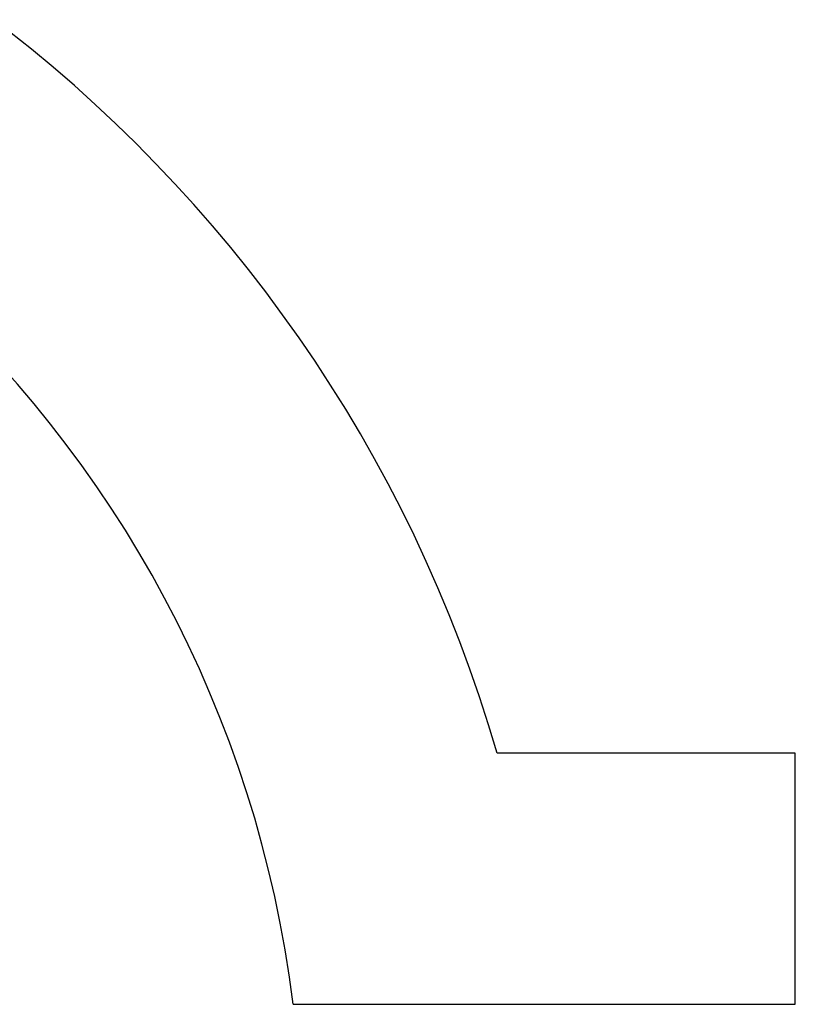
# Model space of a CAD drawing. Header units: millimetres. Extents: x 309 to 494, y 52 to 496.
# Tile 69 of 71: x 451 to 494, y 99 to 154. Entities that reach past the tile are written whole.
import ezdxf

# ---------------------------------------------------------------- set-up
doc = ezdxf.new("R2010")
doc.units = ezdxf.units.MM
doc.header["$LTSCALE"] = 47.498
doc.layers.get('0').update_dxf_attribs({"linetype": 'CONTINUOUS'})

msp = doc.modelspace()

# ---------------------------------------------------------------- linework, layer by layer
at = {"color": 7, "linetype": 'CONTINUOUS'}
for p, q in [((493.851, 112.805), (477.226, 112.805)), ((493.851, 98.805), (493.851, 112.805)), ((465.856, 98.805), (493.851, 98.805))]:
    msp.add_line(p, q, dxfattribs=at)
for radius, start, end in [(79, 16.16957, 163.83043), (65, 7.06971, 172.93029)]:
    msp.add_arc((401.351, 90.805), radius, start, end, dxfattribs=at)

doc.saveas('drawing.dxf')
